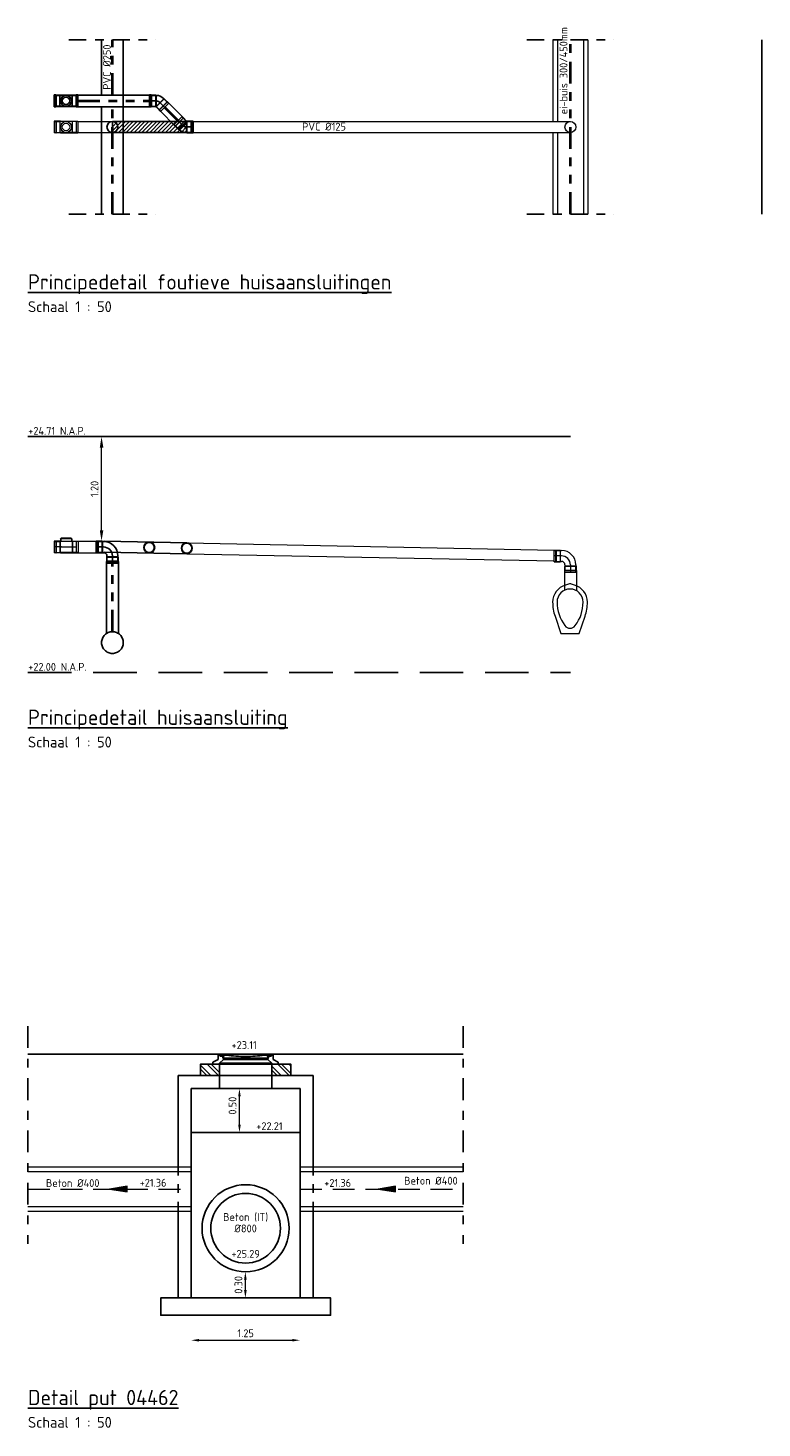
# Model space of a CAD drawing. Header units: metres. Extents: x 0 to 200176, y 0 to 356276.
# Tile 21 of 52: x 199407 to 199415, y 355665 to 355681. Entities that reach past the tile are written whole.
import ezdxf
from ezdxf.enums import TextEntityAlignment as Align

# ---------------------------------------------------------------- set-up
doc = ezdxf.new("R2010")
doc.units = ezdxf.units.M
for name, pattern in [('DASHDOT2', [0.5, 0.25, -0.125, 0, -0.125]), ('DASHDOTX2', [2, 1, -0.5, 0, -0.5]), ('DASHED2', [0.375, 0.25, -0.125]), ('DASHED4', [0.1875, 0.125, -0.0625]), ('RI-ITR', [10.4, 5, -1.8, 0, -1.8, 0, -1.8])]:
    doc.linetypes.add(name, pattern=pattern)
for name, color, linetype in [('DET_RIOOL_HATCH METSELRAND', 252, 'Continuous'), ('X-XX-NIEUW-DETAIL-G', 1, 'Continuous'), ('X-XX-NIEUW-DETAIL-M', 7, 'Continuous'), ('X-XX-NIEUW-DETAIL-S', 1, 'Continuous'), ('X-XX-NIEUW-DETAIL-T', 3, 'Continuous')]:
    doc.layers.add(name, color=color, linetype=linetype)
for name, color, linetype, lineweight in [('N-WE-RI-ITR_TRANSPORTLEIDING PP 300 -G', 170, 'RI-ITR', 40), ('pl', 251, 'Continuous', 9), ('X-XX-AL-AANPIJLING-M', 7, 'Continuous', 18), ('X-XX-AL-AANPIJLING-M - FASE 1', 7, 'Continuous', 18), ('X-XX-BESTAAND-DETAIL-G', 252, 'Continuous', 5)]:
    doc.layers.add(name, color=color, linetype=linetype, lineweight=lineweight)
doc.layers.add('X-XX-AL-HULPLIJNEN', color=4, linetype='Continuous', lineweight=25, plot=False)
doc.styles.add('NLCS-ISO', font='NLCS-ISO.ttf')
doc.styles.add('NLCS-ISO-M50-T18', font='NLCS-ISO.ttf')
doc.styles.add('NLCS-ISO-T18', font='NLCS-ISO.ttf')
doc.dimstyles.new('Jens 1_50 - standaard', dxfattribs={"dimscale": 0.05, "dimtxt": 1.8, "dimasz": 1.8, "dimexe": 2, "dimexo": 2, "dimgap": 0.7, "dimtad": 1, "dimzin": 0, "dimdsep": 46, "dimtxsty": 'NLCS-ISO', "dimcen": 2.5, "dimdle": 2, "dimse1": 1, "dimse2": 1, "dimclrd": 256, "dimclre": 256, "dimclrt": 256, "dimadec": 1, "dimazin": 0, "dimtfac": 1, "dimtdec": 3, "dimtofl": 0, "dimtmove": 1, "dimatfit": 0, "dimfxl": 2, "dimfxlon": 1, "dimtfillclr": 254, "dimtolj": 1, "dimtzin": 0, "dimlwd": 18, "dimlwe": 18, "dimarcsym": 0})
doc.dimstyles.new('NLCS-M50-T18-PIJL', dxfattribs={"dimscale": 0.05, "dimtxt": 1.8, "dimasz": 2.5, "dimexe": 2, "dimexo": 2, "dimgap": 0.7, "dimtad": 1, "dimzin": 0, "dimdsep": 46, "dimtxsty": 'NLCS-ISO-M50-T18', "dimcen": 0, "dimdle": 2, "dimclrd": 256, "dimclre": 256, "dimclrt": 256, "dimadec": 1, "dimazin": 0, "dimtfac": 1, "dimtofl": 0, "dimtmove": 1, "dimatfit": 0, "dimfxl": 2, "dimfxlon": 1, "dimtfillclr": 254, "dimtolj": 1, "dimtzin": 0, "dimlwd": 18, "dimlwe": 18, "dimarcsym": 0})
pattern_1 = [(135, (199409.44638, 355669.82487), (-0.067352, -0.067352), []), (135, (199409.44638, 355669.86977), (-0.067352, -0.067352), [])]

# ---------------------------------------------------------------- blocks, each defined once
blk = doc.blocks.new('d')
at = {"color": 3, "style": 'NLCS-ISO'}
blk.add_attdef('%%UA-A', (0, -0.5), '', height=0.175, dxfattribs=at)
at = {"color": 1, "style": 'NLCS-ISO'}
blk.add_attdef('A-A', (0, -0.76), '', height=0.125, dxfattribs=at)
blk = doc.blocks.new('ONTSTOPPINGSSTUK BA')
for p, q in [((-0.117, 0.068), (-0.137, 0.068)), ((-0.137, 0.068), (-0.137, -0.068)), ((-0.117, 0.068), (-0.137, 0.068)), ((-0.137, 0.068), (-0.137, -0.068)), ((-0.137, 0.062), (-0.065, 0.062)), ((-0.117, 0.068), (-0.115, 0.066)), ((-0.117, 0.068), (-0.117, -0.068)), ((-0.117, 0.068), (-0.115, 0.066)), ((-0.117, 0.068), (-0.117, -0.068)), ((-0.065, 0.066), (-0.115, 0.066)), ((-0.115, 0.066), (-0.115, -0.066)), ((-0.115, 0.066), (-0.115, -0.066)), ((-0.069, 0.066), (-0.115, 0.066)), ((-0.072, 0.066), (-0.072, -0.066)), ((-0.07, 0.066), (-0.07, -0.066)), ((-0.065, 0.066), (-0.015, 0.066)), ((0.137, 0.062), (-0.065, 0.062)), ((-0.061, 0.066), (0.115, 0.066)), ((0.07, 0.066), (0.07, -0.066)), ((0.072, 0.066), (0.072, -0.066)), ((0.117, 0.068), (0.115, 0.066)), ((0.117, 0.068), (0.115, 0.066)), ((0.115, 0.066), (0.115, -0.066)), ((0.115, 0.066), (0.115, -0.066)), ((0.117, 0.068), (0.137, 0.068)), ((0.117, 0.068), (0.117, -0.068)), ((0.117, 0.068), (0.137, 0.068)), ((0.117, 0.068), (0.117, -0.068)), ((0.137, 0.068), (0.137, -0.068)), ((-0.137, -0.062), (-0.065, -0.062)), ((-0.117, -0.068), (-0.137, -0.068)), ((-0.117, -0.068), (-0.137, -0.068)), ((-0.117, -0.068), (-0.115, -0.066)), ((-0.117, -0.068), (-0.115, -0.066)), ((-0.065, -0.066), (-0.115, -0.066)), ((-0.069, -0.066), (-0.115, -0.066)), ((0.137, -0.062), (-0.065, -0.062)), ((-0.065, -0.066), (-0.015, -0.066)), ((-0.061, -0.066), (0.115, -0.066)), ((0.117, -0.068), (0.115, -0.066)), ((0.117, -0.068), (0.115, -0.066)), ((0.117, -0.068), (0.137, -0.068)), ((0.117, -0.068), (0.137, -0.068))]:
    blk.add_line(p, q)
for radius in [0.0625, 0.0425]:
    blk.add_circle((0, 0), radius)
blk = doc.blocks.new('bocht')
for p, q in [((-0.126, 0.12), (-0.222, 0.024)), ((-0.222, 0.024), (-0.208, 0.01)), ((-0.218, 0.028), (-0.217, 0.027)), ((-0.167, -0.023), (-0.217, 0.026)), ((-0.112, 0.106), (-0.208, 0.01)), ((-0.208, 0.01), (-0.205, 0.01)), ((-0.205, 0.01), (-0.112, 0.103)), ((-0.17, -0.026), (-0.205, 0.01)), ((-0.17, -0.026), (-0.076, 0.068)), ((-0.076, 0.063), (-0.165, -0.026)), ((-0.13, 0.116), (-0.13, 0.116)), ((-0.079, 0.065), (-0.129, 0.115)), ((-0.112, 0.106), (-0.126, 0.12)), ((-0.112, 0.106), (-0.112, 0.103)), ((-0.076, 0.068), (-0.112, 0.103)), ((-0.076, 0.068), (-0.076, 0.063)), ((-0.072, 0.066), (-0.076, 0.062)), ((-0.076, 0.062), (-0.076, -0.062)), ((-0.072, -0.066), (-0.072, 0.066)), ((-0.072, 0.066), (-0.022, 0.066)), ((-0.072, 0.062), (-0.005, 0.062)), ((-0.02, 0.068), (-0.022, 0.066)), ((-0.022, 0.066), (-0.022, -0.066)), ((-0.02, -0.068), (-0.02, 0.068)), ((-0.02, 0.068), (0, 0.068)), ((-0.003, 0.062), (0, 0.062)), ((0, -0.068), (0, 0.068)), ((-0.17, -0.026), (-0.165, -0.026)), ((-0.161, -0.029), (-0.165, -0.026)), ((-0.081, -0.062), (-0.076, -0.062)), ((-0.072, -0.066), (-0.076, -0.062)), ((-0.072, -0.062), (-0.004, -0.062)), ((-0.072, -0.066), (-0.022, -0.066)), ((-0.02, -0.068), (-0.022, -0.066)), ((-0.02, -0.068), (0, -0.068)), ((-0.003, -0.062), (0, -0.062))]:
    blk.add_line(p, q)
blk.add_lwpolyline([(-0.174, 0.072), (-0.117, 0.015, 0.200156), (-0.081, 0), (-0.072, 0), (-0.072, 0), (0, 0)], format="xyb")
blk.add_arc((-0.081, 0.05), 0.113, 224.7259, 270)
blk.add_arc((-0.081, 0.05), 0.113, 224.7259, 270)
blk.add_arc((-0.081, 0.05), 0.113, 224.7259, 270)
blk = doc.blocks.new('ontstoppingsstuk')
for p, q in [((-0.137, 0.068), (-0.156, 0.068)), ((-0.156, 0.068), (-0.156, -0.068)), ((-0.137, 0.068), (-0.156, 0.068)), ((-0.156, 0.068), (-0.156, -0.068)), ((-0.156, 0.063), (-0.085, 0.063)), ((-0.073, 0), (-0.156, 0)), ((-0.137, 0.068), (-0.134, 0.066)), ((-0.137, 0.068), (-0.137, -0.068)), ((-0.137, 0.068), (-0.134, 0.066)), ((-0.137, 0.068), (-0.137, -0.068)), ((-0.085, 0.066), (-0.134, 0.066)), ((-0.134, 0.066), (-0.134, -0.066)), ((-0.134, 0.066), (-0.134, -0.066)), ((-0.088, 0.066), (-0.134, 0.066)), ((-0.095, 0), (0.096, 0)), ((-0.091, 0.066), (-0.091, -0.066)), ((-0.089, 0.066), (-0.089, -0.066)), ((-0.085, 0.095), (-0.081, 0.1)), ((-0.085, 0.095), (-0.085, 0.066)), ((0.118, 0.063), (-0.085, 0.063)), ((-0.085, 0.066), (-0.035, 0.066)), ((-0.081, 0.094), (-0.079, 0.096)), ((-0.081, 0.094), (-0.081, 0.066)), ((-0.081, 0.066), (0.096, 0.066)), ((-0.075, 0.1), (-0.072, 0.104)), ((-0.07, 0.1), (-0.066, 0.104)), ((0.031, 0.1), (0.027, 0.104)), ((0.036, 0.1), (0.033, 0.104)), ((0.042, 0.094), (0.04, 0.096)), ((0.046, 0.095), (0.042, 0.1)), ((0.042, 0.094), (0.042, 0.066)), ((0.046, 0.095), (0.046, 0.066)), ((0.051, 0.066), (0.051, -0.066)), ((0.053, 0.066), (0.053, -0.066)), ((0.098, 0.068), (0.096, 0.066)), ((0.098, 0.068), (0.096, 0.066)), ((0.096, 0.066), (0.096, -0.066)), ((0.096, 0.066), (0.096, -0.066)), ((0.098, 0.068), (0.118, 0.068)), ((0.098, 0.068), (0.098, -0.068)), ((0.098, 0.068), (0.118, 0.068)), ((0.098, 0.068), (0.098, -0.068)), ((0.118, 0.068), (0.118, -0.068)), ((-0.156, -0.062), (-0.085, -0.062)), ((-0.137, -0.068), (-0.156, -0.068)), ((-0.137, -0.068), (-0.156, -0.068)), ((-0.137, -0.068), (-0.134, -0.066)), ((-0.137, -0.068), (-0.134, -0.066)), ((-0.085, -0.066), (-0.134, -0.066)), ((-0.088, -0.066), (-0.134, -0.066)), ((0.118, -0.062), (-0.085, -0.062)), ((-0.085, -0.066), (-0.035, -0.066)), ((-0.081, -0.066), (0.096, -0.066)), ((0.098, -0.068), (0.096, -0.066)), ((0.098, -0.068), (0.096, -0.066)), ((0.098, -0.068), (0.118, -0.068)), ((0.098, -0.068), (0.118, -0.068))]:
    blk.add_line(p, q)
at = {"flags": 128}
for points in [[(-0.081, 0.1), (0.042, 0.1)], [(-0.079, 0.096), (0.04, 0.096)], [(-0.072, 0.104), (0.033, 0.104)]]:
    blk.add_lwpolyline(points, dxfattribs=at)
blk = doc.blocks.new('ei-0buis')
at = {"layer": 'X-XX-BESTAAND-DETAIL-G', "color": 250, "ltscale": 7.5}
for points in [[(0.003, 0.571), (-0.012, 0.571, -0.059605), (-0.056, 0.553, 0.339521), (-0.204, 0.36, 0.082925), (-0.177, 0.198), (-0.109, 0), (0.101, 0), (0.168, 0.198, 0.082925), (0.196, 0.36, 0.339521), (0.047, 0.553, -0.059605)], [(-0.064, 0.09, 0.5), (0.056, 0.09, 0.162278), (0.146, 0.36, 1), (-0.154, 0.36, 0.162278)]]:
    blk.add_lwpolyline(points, format="xyb", close=True, dxfattribs=at)
blk = doc.blocks.new('zettingsmof')
for p, q in [((-0.186, 0.254), (-0.166, 0.254)), ((-0.186, 0.118), (-0.186, 0.254)), ((-0.186, 0.254), (-0.166, 0.254)), ((-0.186, 0.118), (-0.186, 0.254)), ((-0.186, 0.249), (-0.121, 0.249)), ((-0.103, 0.186), (-0.186, 0.186)), ((-0.166, 0.254), (-0.164, 0.252)), ((-0.166, 0.118), (-0.166, 0.254)), ((-0.166, 0.254), (-0.164, 0.252)), ((-0.166, 0.118), (-0.166, 0.254)), ((-0.164, 0.252), (-0.164, 0.12)), ((-0.164, 0.252), (-0.118, 0.252)), ((-0.164, 0.252), (-0.164, 0.12)), ((-0.164, 0.252), (-0.118, 0.252)), ((-0.118, 0.252), (-0.118, 0.12)), ((-0.114, 0.248), (-0.118, 0.252)), ((-0.118, 0.252), (-0.118, 0.12)), ((-0.114, 0.248), (-0.118, 0.252)), ((-0.114, 0.123), (-0.114, 0.248)), ((-0.114, 0.248), (-0.103, 0.248)), ((-0.114, 0.123), (-0.114, 0.248)), ((-0.114, 0.248), (-0.103, 0.248)), ((-0.186, 0.124), (-0.122, 0.124)), ((-0.186, 0.118), (-0.166, 0.118)), ((-0.186, 0.118), (-0.166, 0.118)), ((-0.166, 0.118), (-0.164, 0.12)), ((-0.166, 0.118), (-0.164, 0.12)), ((-0.164, 0.12), (-0.118, 0.12)), ((-0.164, 0.12), (-0.118, 0.12)), ((-0.114, 0.123), (-0.118, 0.12)), ((-0.114, 0.123), (-0.118, 0.12)), ((-0.114, 0.123), (-0.103, 0.123)), ((-0.114, 0.123), (-0.103, 0.123)), ((-0.068, 0.02), (-0.066, 0.022)), ((-0.068, 0.02), (-0.066, 0.022)), ((-0.068, 0.02), (0.068, 0.02)), ((-0.068, 0.02), (-0.068, 0)), ((-0.068, 0.02), (0.068, 0.02)), ((-0.068, 0.02), (-0.068, 0)), ((-0.068, 0), (0.068, 0)), ((-0.068, 0), (0.068, 0)), ((-0.063, 0.072), (-0.066, 0.068)), ((-0.063, 0.072), (-0.066, 0.068)), ((-0.066, 0.068), (-0.066, 0.022)), ((-0.066, 0.068), (0.066, 0.068)), ((-0.066, 0.068), (-0.066, 0.022)), ((-0.066, 0.068), (0.066, 0.068)), ((-0.066, 0.022), (0.066, 0.022)), ((-0.066, 0.022), (0.066, 0.022)), ((-0.063, 0.083), (-0.063, 0.072)), ((-0.063, 0.083), (-0.063, 0.072)), ((-0.063, 0.072), (0.062, 0.072)), ((-0.063, 0.072), (0.062, 0.072)), ((-0.063, 0), (-0.063, 0.065)), ((0, 0.083), (0, 0)), ((0.062, 0.083), (0.062, 0.072)), ((0.062, 0.072), (0.066, 0.068)), ((0.062, 0.072), (0.066, 0.068)), ((0.062, 0), (0.062, 0.068)), ((0.066, 0.068), (0.066, 0.022)), ((0.066, 0.068), (0.066, 0.022)), ((0.068, 0.02), (0.066, 0.022)), ((0.068, 0.02), (0.066, 0.022)), ((0.068, 0.02), (0.068, 0)), ((0.068, 0.02), (0.068, 0))]:
    blk.add_line(p, q)
for radius in [0.166, 0.166, 0.103, 0.0405, 0.0405]:
    blk.add_arc((-0.103, 0.083), radius, 0, 90)
blk = doc.blocks.new('*D701')
at = {"layer": 'Defpoints', "color": 0, "ltscale": 0.2, "transparency": 16777216}
for p in [(199407.791, 355676.799), (199407.791, 355676.799), (199407.791, 355675.599)]:
    blk.add_point(p, dxfattribs=at)
at = {"layer": 'X-XX-AL-AANPIJLING-M', "linetype": 'Continuous', "lineweight": 18, "ltscale": 0.2, "transparency": 16777216}
for p, q in [((199407.791, 355676.799), (199407.891, 355676.799)), ((199407.791, 355675.724), (199407.791, 355676.674)), ((199407.791, 355675.599), (199407.891, 355675.599))]:
    blk.add_line(p, q, dxfattribs=at)
at = {"layer": 'X-XX-AL-AANPIJLING-M', "ltscale": 0.2, "transparency": 16777216}
for points in [[(199407.771, 355676.674), (199407.812, 355676.674), (199407.791, 355676.799)], [(199407.771, 355675.724), (199407.812, 355675.724), (199407.791, 355675.599)]]:
    blk.add_solid(points, dxfattribs=at)
at = {"layer": 'X-XX-AL-AANPIJLING-M', "ltscale": 0.2, "transparency": 16777216, "insert": (199407.711, 355676.199), "char_height": 0.09, "attachment_point": 5, "rotation": 90, "style": 'NLCS-ISO-M50-T18'}
blk.add_mtext('\\A1;1.20', dxfattribs=at)
blk = doc.blocks.new('A$C74A614F6')
for p, q in [((0, 0.23), (-0.315, 0.23)), ((0, 0.23), (-0.315, 0.23)), ((-0.315, 0.23), (-0.315, 0.11)), ((-0.315, 0.21), (-0.305, 0.21)), ((-0.315, 0.21), (-0.315, 0.11)), ((-0.315, 0.21), (-0.305, 0.21)), ((-0.313, 0.23), (-0.313, 0.233)), ((-0.295, 0.233), (-0.313, 0.233)), ((-0.283, 0.23), (-0.313, 0.23)), ((-0.305, 0.22), (-0.301, 0.22)), ((-0.305, 0.22), (-0.305, 0.21)), ((-0.305, 0.22), (-0.301, 0.22)), ((-0.305, 0.22), (-0.305, 0.21)), ((-0.301, 0.22), (-0.293, 0.183)), ((-0.301, 0.22), (-0.293, 0.183)), ((-0.295, 0.233), (-0.295, 0.23)), ((-0.285, 0.193), (-0.293, 0.23)), ((-0.293, 0.183), (-0.265, 0.183)), ((-0.293, 0.183), (-0.265, 0.183)), ((-0.289, 0.23), (-0.282, 0.195)), ((-0.286, 0.233), (-0.286, 0.23)), ((-0.286, 0.233), (-0.283, 0.233)), ((-0.277, 0.193), (-0.285, 0.193)), ((-0.283, 0.233), (-0.283, 0.23)), ((-0.273, 0.195), (-0.282, 0.195)), ((-0.278, 0.23), (-0.278, 0.233)), ((-0.278, 0.233), (-0.248, 0.233)), ((-0.248, 0.23), (-0.278, 0.23)), ((-0.277, 0.193), (-0.255, 0.193)), ((-0.272, 0.194), (-0.274, 0.201)), ((-0.272, 0.203), (-0.26, 0.203)), ((-0.261, 0.193), (-0.271, 0.193)), ((-0.265, 0.183), (-0.26, 0.137)), ((-0.265, 0.183), (-0.26, 0.137)), ((-0.258, 0.201), (-0.26, 0.194)), ((-0.259, 0.195), (-0.252, 0.195)), ((-0.254, 0.137), (-0.255, 0.193)), ((-0.248, 0.233), (-0.248, 0.23)), ((-0.243, 0.23), (-0.243, 0.233)), ((-0.243, 0.233), (-0.213, 0.233)), ((-0.213, 0.23), (-0.243, 0.23)), ((-0.213, 0.233), (-0.213, 0.23)), ((-0.208, 0.23), (-0.208, 0.233)), ((-0.208, 0.233), (-0.178, 0.233)), ((-0.178, 0.23), (-0.208, 0.23)), ((-0.178, 0.233), (-0.178, 0.23)), ((-0.173, 0.23), (-0.173, 0.233)), ((-0.173, 0.233), (-0.143, 0.233)), ((-0.143, 0.23), (-0.173, 0.23)), ((-0.143, 0.233), (-0.143, 0.23)), ((-0.138, 0.23), (-0.138, 0.233)), ((-0.138, 0.233), (-0.108, 0.233)), ((-0.108, 0.23), (-0.138, 0.23)), ((-0.108, 0.233), (-0.108, 0.23)), ((-0.103, 0.23), (-0.103, 0.233)), ((-0.103, 0.233), (-0.073, 0.233)), ((-0.073, 0.23), (-0.103, 0.23)), ((-0.073, 0.233), (-0.073, 0.23)), ((-0.068, 0.23), (-0.068, 0.233)), ((-0.068, 0.233), (-0.038, 0.233)), ((-0.038, 0.23), (-0.068, 0.23)), ((-0.038, 0.233), (-0.038, 0.23)), ((-0.033, 0.23), (-0.033, 0.233)), ((-0.033, 0.233), (-0.003, 0.233)), ((-0.003, 0.23), (-0.033, 0.23)), ((-0.003, 0.233), (-0.003, 0.23)), ((0, 0.23), (0.315, 0.23)), ((0, 0.23), (0.315, 0.23)), ((0, 0.23), (0.315, 0.23)), ((0.032, 0.233), (0.002, 0.233)), ((0.002, 0.233), (0.002, 0.23)), ((0.002, 0.23), (0.032, 0.23)), ((0.002, 0.23), (0.032, 0.23)), ((0.032, 0.23), (0.032, 0.233)), ((0.067, 0.233), (0.037, 0.233)), ((0.037, 0.233), (0.037, 0.23)), ((0.037, 0.23), (0.067, 0.23)), ((0.037, 0.23), (0.067, 0.23)), ((0.067, 0.23), (0.067, 0.233)), ((0.102, 0.233), (0.072, 0.233)), ((0.072, 0.233), (0.072, 0.23)), ((0.072, 0.23), (0.102, 0.23)), ((0.072, 0.23), (0.102, 0.23)), ((0.102, 0.23), (0.102, 0.233)), ((0.137, 0.233), (0.107, 0.233)), ((0.107, 0.233), (0.107, 0.23)), ((0.107, 0.23), (0.137, 0.23)), ((0.107, 0.23), (0.137, 0.23)), ((0.137, 0.23), (0.137, 0.233)), ((0.172, 0.233), (0.142, 0.233)), ((0.142, 0.233), (0.142, 0.23)), ((0.142, 0.23), (0.172, 0.23)), ((0.142, 0.23), (0.172, 0.23)), ((0.172, 0.23), (0.172, 0.233)), ((0.207, 0.233), (0.177, 0.233)), ((0.177, 0.233), (0.177, 0.23)), ((0.177, 0.23), (0.207, 0.23)), ((0.177, 0.23), (0.207, 0.23)), ((0.207, 0.23), (0.207, 0.233)), ((0.242, 0.233), (0.212, 0.233)), ((0.212, 0.233), (0.212, 0.23)), ((0.212, 0.23), (0.242, 0.23)), ((0.212, 0.23), (0.242, 0.23)), ((0.242, 0.23), (0.242, 0.233)), ((0.277, 0.233), (0.247, 0.233)), ((0.247, 0.233), (0.247, 0.23)), ((0.247, 0.23), (0.277, 0.23)), ((0.247, 0.23), (0.277, 0.23)), ((0.259, 0.195), (0.252, 0.195)), ((0.259, 0.195), (0.252, 0.195)), ((0.254, 0.137), (0.255, 0.193)), ((0.254, 0.137), (0.255, 0.193)), ((0.277, 0.193), (0.255, 0.193)), ((0.277, 0.193), (0.255, 0.193)), ((0.277, 0.193), (0.255, 0.193)), ((0.258, 0.201), (0.259, 0.194)), ((0.258, 0.201), (0.259, 0.194)), ((0.258, 0.201), (0.259, 0.194)), ((0.259, 0.195), (0.259, 0.194)), ((0.259, 0.194), (0.259, 0.194)), ((0.272, 0.203), (0.26, 0.203)), ((0.272, 0.203), (0.26, 0.203)), ((0.272, 0.203), (0.26, 0.203)), ((0.265, 0.183), (0.26, 0.137)), ((0.265, 0.183), (0.26, 0.137)), ((0.261, 0.193), (0.271, 0.193)), ((0.261, 0.193), (0.271, 0.193)), ((0.261, 0.193), (0.271, 0.193)), ((0.261, 0.193), (0.261, 0.193)), ((0.261, 0.193), (0.261, 0.193)), ((0.265, 0.203), (0.265, 0.203)), ((0.293, 0.183), (0.265, 0.183)), ((0.293, 0.183), (0.265, 0.183)), ((0.272, 0.194), (0.273, 0.201)), ((0.272, 0.194), (0.273, 0.201)), ((0.272, 0.194), (0.273, 0.201)), ((0.272, 0.195), (0.281, 0.195)), ((0.272, 0.195), (0.281, 0.195)), ((0.272, 0.195), (0.272, 0.195)), ((0.272, 0.195), (0.273, 0.195)), ((0.273, 0.195), (0.275, 0.193)), ((0.277, 0.23), (0.277, 0.233)), ((0.277, 0.193), (0.285, 0.193)), ((0.277, 0.193), (0.285, 0.193)), ((0.277, 0.193), (0.285, 0.193)), ((0.289, 0.23), (0.281, 0.195)), ((0.289, 0.23), (0.281, 0.195)), ((0.282, 0.233), (0.282, 0.23)), ((0.286, 0.233), (0.282, 0.233)), ((0.282, 0.23), (0.312, 0.23)), ((0.282, 0.23), (0.312, 0.23)), ((0.282, 0.23), (0.312, 0.23)), ((0.285, 0.193), (0.293, 0.23)), ((0.285, 0.193), (0.293, 0.23)), ((0.286, 0.233), (0.286, 0.23)), ((0.301, 0.22), (0.293, 0.183)), ((0.301, 0.22), (0.293, 0.183)), ((0.295, 0.233), (0.295, 0.23)), ((0.295, 0.233), (0.312, 0.233)), ((0.305, 0.22), (0.301, 0.22)), ((0.305, 0.22), (0.301, 0.22)), ((0.305, 0.22), (0.305, 0.21)), ((0.305, 0.22), (0.305, 0.21)), ((0.315, 0.21), (0.305, 0.21)), ((0.315, 0.21), (0.305, 0.21)), ((0.312, 0.23), (0.312, 0.233)), ((0.315, 0.23), (0.315, 0.11)), ((0.315, 0.21), (0.315, 0.11)), ((-0.315, 0.11), (-0.375, 0.05)), ((-0.315, 0.11), (-0.375, 0.05)), ((-0.375, 0.05), (-0.375, 0)), ((-0.375, 0.05), (-0.375, 0)), ((-0.375, 0), (-0.312, 0)), ((-0.375, 0), (-0.312, 0)), ((-0.312, 0), (-0.3, 0)), ((-0.3, 0.023), (-0.254, 0.11)), ((-0.3, 0), (-0.3, 0.023)), ((-0.3, 0.023), (0.3, 0.023)), ((-0.3, 0), (0.3, 0)), ((-0.26, 0.137), (-0.254, 0.137)), ((-0.26, 0.137), (-0.254, 0.137)), ((-0.254, 0.11), (-0.254, 0.137)), ((-0.254, 0.137), (0.254, 0.137)), ((-0.254, 0.11), (-0.254, 0.137)), ((-0.254, 0.11), (0.254, 0.11)), ((0.26, 0.137), (0.254, 0.137)), ((0.254, 0.11), (0.254, 0.137)), ((0.26, 0.137), (0.254, 0.137)), ((0.254, 0.11), (0.254, 0.137)), ((0.3, 0.023), (0.254, 0.11)), ((0.3, 0), (0.3, 0.023)), ((0.3, 0), (0.312, 0)), ((0.375, 0), (0.312, 0)), ((0.375, 0), (0.312, 0)), ((0.315, 0.11), (0.375, 0.05)), ((0.315, 0.11), (0.375, 0.05)), ((0.375, 0.05), (0.375, 0)), ((0.375, 0.05), (0.375, 0))]:
    blk.add_line(p, q)
for centre, radius, start, end in [((-0.272, 0.202), 0.0015, 89.9996, 188.354), ((-0.271, 0.194), 0.0015, 188.3544, 270), ((-0.261, 0.194), 0.0015, 270.0003, 350.8631), ((-0.26, 0.202), 0.0015, 350.8631, 90.0003), ((-0.22, 0.165), 0.0444, 88.876, 137.4026), ((-0.017, 0.87), 0.691, 252.9798, 271.3589), ((0.016, 0.87), 0.691, 268.6411, 287.0202), ((0.219, 0.165), 0.0444, 42.5974, 91.1239), ((0.26, 0.202), 0.0015, 89.9999, 189.137), ((0.26, 0.202), 0.0015, 89.9999, 189.137), ((0.26, 0.202), 0.0015, 89.9999, 189.137), ((0.261, 0.194), 0.0015, 189.137, 269.9999), ((0.261, 0.194), 0.0015, 189.137, 269.9999), ((0.261, 0.194), 0.0015, 189.137, 269.9999), ((0.271, 0.194), 0.0015, 270, 351.6456), ((0.271, 0.194), 0.0015, 270, 351.6456), ((0.271, 0.194), 0.0015, 270, 351.6456), ((0.272, 0.202), 0.0015, 351.6463, 90.0007), ((0.272, 0.202), 0.0015, 351.6463, 90.0007), ((0.272, 0.202), 0.0015, 351.6463, 90.0007)]:
    blk.add_arc(centre, radius, start, end)
blk = doc.blocks.new('*D703')
at = {"layer": 'Defpoints', "color": 0, "transparency": 16777216}
for p in [(199409.375, 355669.312), (199409.446, 355669.312), (199409.446, 355668.808)]:
    blk.add_point(p, dxfattribs=at)
at = {"layer": 'X-XX-AL-AANPIJLING-M', "linetype": 'Continuous', "lineweight": 18, "transparency": 16777216}
blk.add_line((199409.375, 355668.898), (199409.375, 355669.222), dxfattribs=at)
at = {"layer": 'X-XX-AL-AANPIJLING-M', "transparency": 16777216}
for points in [[(199409.36, 355669.222), (199409.39, 355669.222), (199409.375, 355669.312)], [(199409.36, 355668.898), (199409.39, 355668.898), (199409.375, 355668.808)]]:
    blk.add_solid(points, dxfattribs=at)
at = {"layer": 'X-XX-AL-AANPIJLING-M', "transparency": 16777216, "insert": (199409.295, 355669.116), "char_height": 0.09, "attachment_point": 5, "rotation": 90, "style": 'NLCS-ISO'}
blk.add_mtext('\\A1;0.50', dxfattribs=at)
blk = doc.blocks.new('VWA STROOM')
at = {"ltscale": 0.1}
blk.add_hatch(color=256, dxfattribs=at).paths.add_polyline_path([(0, 0), (1, 0.167), (1, -0.167)])
at = {"ltscale": 0.1, "flags": 128}
blk.add_lwpolyline([(0, 0), (1, 0.167), (1, -0.167)], close=True, dxfattribs=at)
blk = doc.blocks.new('*D705')
at = {"layer": 'Defpoints', "color": 0, "transparency": 16777216}
for p in [(199408.821, 355666.908), (199410.071, 355666.908), (199410.071, 355666.422)]:
    blk.add_point(p, dxfattribs=at)
at = {"layer": 'X-XX-AL-AANPIJLING-M', "linetype": 'Continuous', "lineweight": 18, "transparency": 16777216}
blk.add_line((199408.911, 355666.422), (199409.981, 355666.422), dxfattribs=at)
at = {"layer": 'X-XX-AL-AANPIJLING-M', "transparency": 16777216}
for points in [[(199408.911, 355666.437), (199408.911, 355666.407), (199408.821, 355666.422)], [(199409.981, 355666.437), (199409.981, 355666.407), (199410.071, 355666.422)]]:
    blk.add_solid(points, dxfattribs=at)
at = {"layer": 'X-XX-AL-AANPIJLING-M', "transparency": 16777216, "insert": (199409.446, 355666.502), "char_height": 0.09, "attachment_point": 5, "style": 'NLCS-ISO'}
blk.add_mtext('\\A1;1.25', dxfattribs=at)
blk = doc.blocks.new('*D706')
at = {"layer": 'Defpoints', "color": 0, "transparency": 16777216}
for p in [(199409.443, 355667.208), (199409.446, 355667.208), (199409.446, 355666.908)]:
    blk.add_point(p, dxfattribs=at)
at = {"layer": 'X-XX-AL-AANPIJLING-M', "linetype": 'Continuous', "lineweight": 18, "transparency": 16777216}
blk.add_line((199409.443, 355666.998), (199409.443, 355667.118), dxfattribs=at)
at = {"layer": 'X-XX-AL-AANPIJLING-M', "transparency": 16777216}
for points in [[(199409.428, 355667.118), (199409.458, 355667.118), (199409.443, 355667.208)], [(199409.428, 355666.998), (199409.458, 355666.998), (199409.443, 355666.908)]]:
    blk.add_solid(points, dxfattribs=at)
at = {"layer": 'X-XX-AL-AANPIJLING-M', "transparency": 16777216, "insert": (199409.363, 355667.058), "char_height": 0.09, "attachment_point": 5, "rotation": 90, "style": 'NLCS-ISO'}
blk.add_mtext('\\A1;0.30', dxfattribs=at)

msp = doc.modelspace()

# ---------------------------------------------------------------- hatches: boundary and pattern name
at = {"layer": 'X-XX-NIEUW-DETAIL-G'}
h = msp.add_hatch(dxfattribs=at)
h.set_pattern_fill('ANSI31', color=10, scale=0.01)
h.set_pattern_definition([(45, (0, 0), (-0.0224506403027, 0.0224506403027), [])])
h.paths.add_polyline_path([(199408.771, 355680.417), (199407.916, 355680.417), (199407.916, 355680.292), (199408.771, 355680.292)])

# ---------------------------------------------------------------- linework, layer by layer
at = {"layer": 'N-WE-RI-ITR_TRANSPORTLEIDING PP 300 -G', "ltscale": 0.05, "flags": 128}
for points in [[(199407.916, 355680.722), (199407.916, 355681.355)], [(199407.52, 355680.655), (199408.342, 355680.655)], [(199407.916, 355679.355), (199407.916, 355680.587)], [(199408.515, 355680.582), (199408.679, 355680.417)], [(199407.916, 355674.559), (199407.916, 355675.346)]]:
    msp.add_lwpolyline(points, dxfattribs=at)
at = {"layer": 'N-WE-RI-ITR_TRANSPORTLEIDING PP 300 -G', "color": 252, "ltscale": 0.05, "flags": 128}
msp.add_lwpolyline([(199413.176, 355679.355), (199413.176, 355681.355)], dxfattribs=at)
at = {"layer": 'pl', "linetype": 'DASHED2', "flags": 128}
for points in [[(199406.946, 355668.158), (199408.821, 355668.158)], [(199410.071, 355668.158), (199411.946, 355668.158)]]:
    msp.add_lwpolyline(points, dxfattribs=at)
at = {"layer": 'X-XX-AL-HULPLIJNEN', "ltscale": 0.2, "flags": 128}
for points in [[(199415.376, 355681.355), (199415.376, 355679.355)], [(199408.041, 355680.722), (199408.041, 355680.143)]]:
    msp.add_lwpolyline(points, dxfattribs=at)
at = {"layer": 'X-XX-BESTAAND-DETAIL-G', "flags": 128}
for points in [[(199412.976, 355681.355), (199412.976, 355680.417)], [(199413.026, 355681.355), (199413.026, 355680.417)], [(199413.326, 355681.355), (199413.326, 355679.355)], [(199413.376, 355681.355), (199413.376, 355679.355)], [(199407.52, 355680.417), (199413.176, 355680.417)], [(199407.52, 355680.292), (199413.176, 355680.292)], [(199412.976, 355680.292), (199412.976, 355679.355)], [(199413.026, 355680.292), (199413.026, 355679.355)], [(199407.52, 355675.599), (199407.82, 355675.599)], [(199407.52, 355675.464), (199407.82, 355675.464)], [(199408.77, 355675.58), (199412.99, 355675.496)], [(199408.77, 355675.455), (199412.99, 355675.371)], [(199413.109, 355675.243), (199413.109, 355675.035)], [(199413.244, 355675.243), (199413.244, 355675.031)], [(199406.946, 355668.413), (199408.821, 355668.413)], [(199410.071, 355668.413), (199411.946, 355668.413)], [(199406.946, 355668.358), (199408.821, 355668.358)], [(199410.071, 355668.358), (199411.946, 355668.358)], [(199406.946, 355667.958), (199408.821, 355667.958)], [(199406.946, 355667.903), (199408.821, 355667.903)], [(199410.071, 355667.958), (199411.946, 355667.958)], [(199410.071, 355667.903), (199411.946, 355667.903)]]:
    msp.add_lwpolyline(points, dxfattribs=at)
at = {"layer": 'X-XX-BESTAAND-DETAIL-G'}
msp.add_circle((199413.176, 355680.355), 0.0625, dxfattribs=at)
at = {"layer": 'X-XX-NIEUW-DETAIL-G', "color": 6, "linetype": 'DASHDOTX2', "ltscale": 0.2, "flags": 128}
for points in [[(199407.416, 355681.355), (199408.416, 355681.355)], [(199412.676, 355681.355), (199413.676, 355681.355)], [(199407.416, 355679.355), (199408.416, 355679.355)], [(199412.676, 355679.355), (199413.676, 355679.355)]]:
    msp.add_lwpolyline(points, dxfattribs=at)
at = {"layer": 'X-XX-NIEUW-DETAIL-G', "flags": 128}
for points in [[(199407.791, 355680.722), (199407.791, 355681.355)], [(199408.041, 355679.355), (199408.041, 355681.355)], [(199407.52, 355680.722), (199408.342, 355680.722)], [(199408.563, 355680.63), (199408.727, 355680.465)], [(199407.52, 355680.587), (199408.342, 355680.587)], [(199407.791, 355679.355), (199407.791, 355680.587)], [(199408.467, 355680.535), (199408.631, 355680.37)], [(199406.946, 355676.799), (199413.176, 355676.799)], [(199407.821, 355675.474), (199408.77, 355675.455)], [(199407.824, 355675.599), (199408.77, 355675.58)], [(199407.849, 355674.539), (199407.849, 355675.346)], [(199407.984, 355674.539), (199407.984, 355675.346)], [(199406.946, 355669.708), (199411.946, 355669.708)], [(199408.671, 355669.462), (199408.671, 355668.413)], [(199410.221, 355669.462), (199410.221, 355668.413)], [(199408.821, 355669.312), (199408.821, 355666.908)], [(199410.071, 355669.312), (199410.071, 355666.908)], [(199408.821, 355668.808), (199410.071, 355668.808)], [(199408.671, 355667.903), (199408.671, 355666.908)], [(199410.221, 355667.903), (199410.221, 355666.908)], [(199408.821, 355666.908), (199408.471, 355666.908), (199408.471, 355666.708), (199410.421, 355666.708), (199410.421, 355666.908), (199410.071, 355666.908)], [(199408.821, 355666.908), (199410.071, 355666.908)]]:
    msp.add_lwpolyline(points, dxfattribs=at)
at = {"layer": 'X-XX-NIEUW-DETAIL-G', "color": 10, "flags": 128}
msp.add_lwpolyline([(199408.041, 355680.417), (199408.771, 355680.418), (199408.771, 355680.292), (199407.916, 355680.292), (199407.916, 355680.417), (199408.041, 355680.417)], close=True, dxfattribs=at)
at = {"layer": 'X-XX-NIEUW-DETAIL-G', "color": 6, "linetype": 'DASHDOT2', "flags": 128}
for points in [[(199406.946, 355670.03), (199406.946, 355667.53)], [(199411.946, 355670.03), (199411.946, 355667.53)]]:
    msp.add_lwpolyline(points, dxfattribs=at)
at = {"layer": 'X-XX-NIEUW-DETAIL-G', "linetype": 'DASHED4', "ltscale": 0.5, "flags": 128}
for points in [[(199408.671, 355668.413), (199408.671, 355667.903)], [(199410.221, 355668.413), (199410.221, 355667.903)]]:
    msp.add_lwpolyline(points, dxfattribs=at)
at = {"layer": 'X-XX-NIEUW-DETAIL-G'}
for centre, radius in [((199407.916, 355680.355), 0.0625), ((199408.339, 355675.526), 0.0625), ((199408.339, 355675.526), 0.0575), ((199408.77, 355675.518), 0.0625), ((199408.77, 355675.518), 0.0575), ((199409.446, 355667.708), 0.5), ((199409.446, 355667.708), 0.4)]:
    msp.add_circle(centre, radius, dxfattribs=at)
at = {"layer": 'X-XX-NIEUW-DETAIL-M', "color": 1, "linetype": 'DASHED2', "ltscale": 2, "flags": 128}
msp.add_lwpolyline([(199406.946, 355674.089), (199413.176, 355674.089)], dxfattribs=at)
at = {"layer": 'X-XX-NIEUW-DETAIL-M', "color": 1, "linetype": 'DASHED2', "ltscale": 10}
msp.add_circle((199407.916, 355674.434), 0.125, dxfattribs=at)

# ---------------------------------------------------------------- block references
at = {"ltscale": 0.2}
for p, values in [((199406.946, 355678.989), {'%%UA-A': '%%UPrincipedetail foutieve huisaansluitingen', 'A-A': 'Schaal 1 : 50'}), ((199406.946, 355673.989), {'%%UA-A': '%%UPrincipedetail huisaansluiting', 'A-A': 'Schaal 1 : 50'}), ((199406.946, 355666.177), {'%%UA-A': '%%UDetail put 04462', 'A-A': 'Schaal 1 : 50'})]:
    msp.add_blockref('d', p, dxfattribs=at).add_auto_attribs(values)
msp.add_blockref('ei-0buis', (199413.176, 355674.539), dxfattribs=at)
at = {"layer": 'pl', "xscale": -0.2000000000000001, "yscale": 0.2000000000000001, "rotation": 180.22}
for p in [(199407.884, 355668.158), (199410.967, 355668.158)]:
    msp.add_blockref('VWA STROOM', p, dxfattribs=at)
at = {"layer": 'X-XX-BESTAAND-DETAIL-G'}
for name, p in [('ONTSTOPPINGSSTUK BA', (199407.383, 355680.355)), ('ontstoppingsstuk', (199407.403, 355675.532)), ('zettingsmof', (199413.176, 355675.243))]:
    msp.add_blockref(name, p, dxfattribs=at)
at = {"layer": 'X-XX-NIEUW-DETAIL-G'}
for p, xscale, rotation in [((199408.515, 355680.582), -1, 134.7975421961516), ((199408.669, 355680.428), -0.9999999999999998, 314.7975422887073)]:
    msp.add_blockref('bocht', p, dxfattribs=dict(at, xscale=xscale, rotation=rotation))
at = {"layer": 'X-XX-NIEUW-DETAIL-G', "color": 5}
msp.add_blockref('ONTSTOPPINGSSTUK BA', (199407.383, 355680.655), dxfattribs=at)
at = {"layer": 'X-XX-NIEUW-DETAIL-G'}
msp.add_blockref('zettingsmof', (199407.916, 355675.346), dxfattribs=at)
at = {"layer": 'X-XX-NIEUW-DETAIL-S', "yscale": 0.5}
msp.add_blockref('A$C74A614F6', (199409.446, 355669.592), dxfattribs=at)

# ---------------------------------------------------------------- texts
at = {"layer": 'pl', "char_height": 0.09, "width": 0.85381, "attachment_point": 9, "style": 'NLCS-ISO'}
for insert in [(199407.767, 355668.182), (199411.881, 355668.209)]:
    msp.add_mtext('Beton Ø400', dxfattribs=dict(at, insert=insert))
at = {"layer": 'pl', "char_height": 0.09, "width": 0.41251, "attachment_point": 9, "rotation": 0.22, "style": 'NLCS-ISO'}
for insert in [(199408.537, 355668.186), (199410.657, 355668.184)]:
    msp.add_mtext('+21.36', dxfattribs=dict(at, insert=insert))
at = {"layer": 'X-XX-AL-AANPIJLING-M - FASE 1', "color": 252, "insert": (199413.052, 355681.502), "char_height": 0.09, "width": 1.62732, "attachment_point": 3, "rotation": 90, "style": 'NLCS-ISO'}
msp.add_mtext('ei-buis 300/450mm', dxfattribs=at)
at = {"layer": 'X-XX-AL-AANPIJLING-M - FASE 1', "insert": (199407.808, 355681.302), "char_height": 0.09, "width": 0.96427, "attachment_point": 3, "rotation": 90, "style": 'NLCS-ISO'}
msp.add_mtext('PVC %%C250', dxfattribs=at)
at = {"layer": 'X-XX-AL-AANPIJLING-M - FASE 1', "color": 252, "insert": (199410.598, 355680.404), "char_height": 0.09, "width": 1.15388, "attachment_point": 3, "style": 'NLCS-ISO'}
msp.add_mtext('PVC %%C125', dxfattribs=at)
at = {"layer": 'X-XX-NIEUW-DETAIL-T', "style": 'NLCS-ISO-T18'}
for s, p in [('+24.71 N.A.P.', (199406.949, 355676.82)), ('+22.00 N.A.P.', (199406.949, 355674.11))]:
    msp.add_text(s, height=0.09, dxfattribs=at).set_placement(p)
for s, p in [('+23.11', (199409.429, 355669.74)), ('+22.21', (199409.719, 355668.808)), ('Beton (IT)', (199409.446, 355667.765)), ('%%C800', (199409.446, 355667.634)), ('+25.29', (199409.446, 355667.342))]:
    msp.add_text(s, height=0.09, dxfattribs=at).set_placement(p, align=Align.BOTTOM_CENTER)

# ---------------------------------------------------------------- dimensions: what is measured, and where the dimension line sits
at = {"layer": 'X-XX-AL-AANPIJLING-M', "ltscale": 0.2}
dim = msp.add_linear_dim(base=(199407.791, 355676.799), p1=(199407.791, 355675.599), p2=(199407.791, 355676.799), angle=90, dimstyle='NLCS-M50-T18-PIJL', dxfattribs=at)
dim.commit()
dim.dimension.update_dxf_attribs({"geometry": '*D701', "text_midpoint": (199407.711, 355676.199)})
at = {"layer": 'X-XX-AL-AANPIJLING-M'}
dim = msp.add_linear_dim(base=(199409.443, 355667.208), p1=(199409.446, 355666.908), p2=(199409.446, 355667.208), angle=90, dimstyle='Jens 1_50 - standaard', dxfattribs=at)
dim.commit()
dim.dimension.update_dxf_attribs({"geometry": '*D706', "text_midpoint": (199409.443, 355667.058), "dimtype": 160})
dim = msp.add_linear_dim(base=(199410.071, 355666.422), p1=(199408.821, 355666.908), p2=(199410.071, 355666.908), dimstyle='Jens 1_50 - standaard', dxfattribs=at)
dim.commit()
dim.dimension.update_dxf_attribs({"geometry": '*D705', "text_midpoint": (199409.446, 355666.502)})

# ---------------------------------------------------------------- wipeouts: each hides what was drawn before it
msp.add_wipeout([(199409.147, 355669.312), (199409.746, 355669.312), (199409.746, 355669.462), (199409.147, 355669.462)]).dxf.layer = 'X-XX-NIEUW-DETAIL-S'

# ---------------------------------------------------------------- next in the draw order: hatches: boundary and pattern name
at = {"layer": 'DET_RIOOL_HATCH METSELRAND'}
h = msp.add_hatch(dxfattribs=at)
h.set_pattern_fill('ANSI32', color=256, scale=0.01, angle=90, style=0)
h.set_pattern_definition(pattern_1)
h.paths.add_polyline_path([(199408.927, 355669.462), (199409.147, 355669.462), (199409.147, 355669.592), (199408.927, 355669.592)])
h = msp.add_hatch(dxfattribs=at)
h.set_pattern_fill('ANSI32', color=256, scale=0.01, angle=90, style=0)
h.set_pattern_definition(pattern_1)
h.paths.add_polyline_path([(199409.746, 355669.462), (199409.966, 355669.462), (199409.966, 355669.592), (199409.746, 355669.592)])

# ---------------------------------------------------------------- next in the draw order: linework, layer by layer
at = {"layer": 'X-XX-NIEUW-DETAIL-G', "flags": 128}
for points in [[(199408.671, 355669.462), (199410.221, 355669.462)], [(199408.821, 355669.312), (199410.071, 355669.312)]]:
    msp.add_lwpolyline(points, dxfattribs=at)
at = {"layer": 'X-XX-NIEUW-DETAIL-S', "flags": 128}
for points in [[(199409.147, 355669.462), (199409.147, 355669.592), (199408.927, 355669.592), (199408.927, 355669.462)], [(199409.746, 355669.462), (199409.746, 355669.592), (199409.966, 355669.592), (199409.966, 355669.462)], [(199409.147, 355669.462), (199409.147, 355669.312)], [(199409.746, 355669.462), (199409.746, 355669.312)]]:
    msp.add_lwpolyline(points, dxfattribs=at)

# ---------------------------------------------------------------- next in the draw order: dimensions: what is measured, and where the dimension line sits
at = {"layer": 'X-XX-AL-AANPIJLING-M'}
dim = msp.add_linear_dim(base=(199409.375, 355669.312), p1=(199409.446, 355668.808), p2=(199409.446, 355669.312), angle=90, dimstyle='Jens 1_50 - standaard', dxfattribs=at)
dim.commit()
dim.dimension.update_dxf_attribs({"geometry": '*D703', "text_midpoint": (199409.375, 355669.116), "dimtype": 161})

doc.saveas('drawing.dxf')
